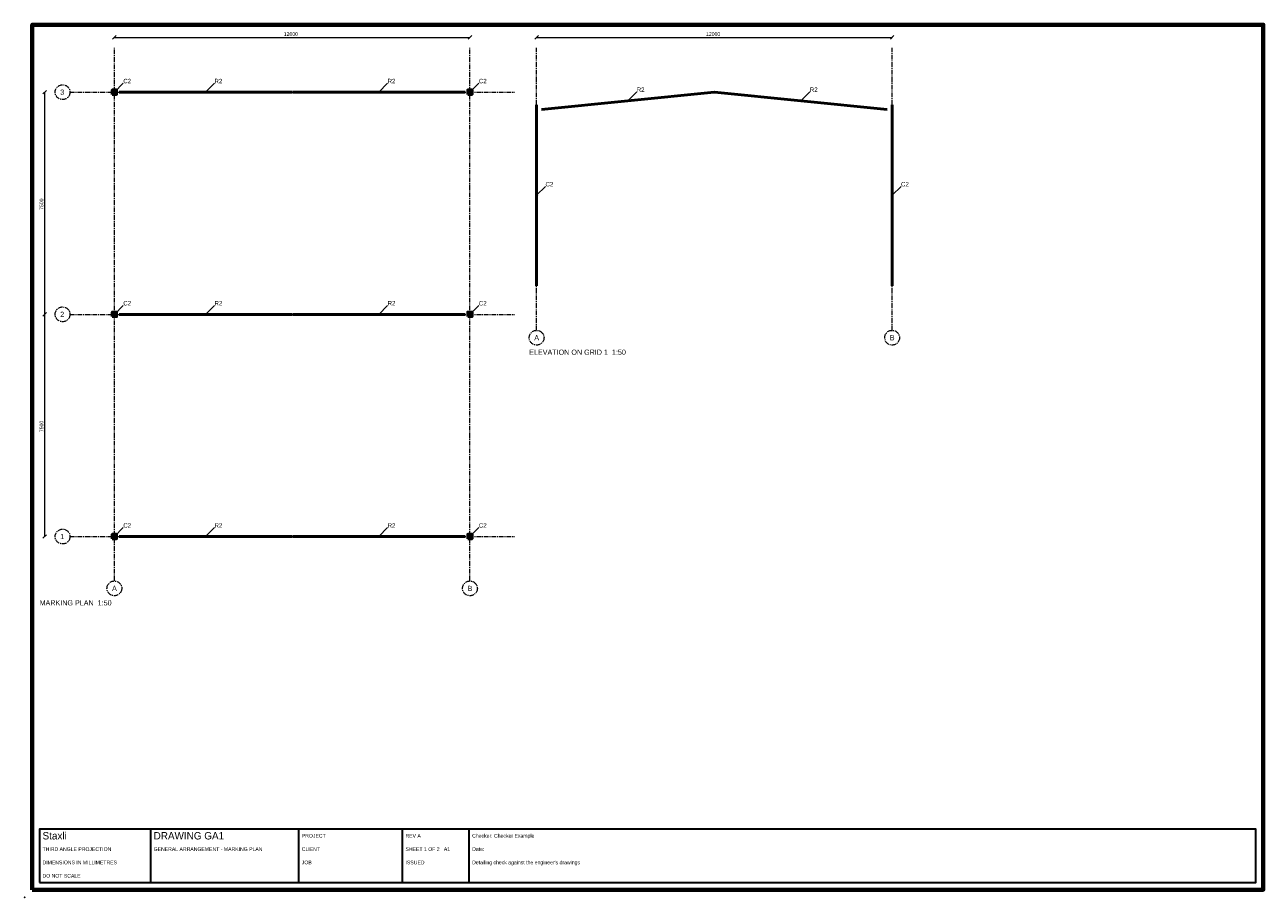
# Model space of a CAD drawing. Header units: millimetres. Extents: x 0 to 1697, y 0 to 589.
# Tile 1 of 2: x 0 to 836, y 0 to 589. Entities that reach past the tile are written whole.
import ezdxf

# ---------------------------------------------------------------- set-up
doc = ezdxf.new("R2010")
doc.units = ezdxf.units.MM
doc.linetypes.add('CENTER', pattern=[5.08, 3.175, -0.635, 0.635, -0.635])
for name, color, linetype, lineweight in [('BORDER', 7, 'Continuous', 70), ('DIMENSION', 4, 'Continuous', 18), ('GRID', 1, 'CENTER', 18), ('LEADER', 4, 'Continuous', 18), ('TEXT', 2, 'Continuous', 25), ('TITLE', 7, 'Continuous', 35), ('VISIBLE', 7, 'Continuous', 50)]:
    doc.layers.add(name, color=color, linetype=linetype, lineweight=lineweight)
doc.layers.add('DIM_NOTES', color=8, linetype='Continuous', plot=False)

msp = doc.modelspace()

# ---------------------------------------------------------------- linework, layer by layer
at = {"layer": 'BORDER'}
msp.add_lwpolyline([(5, 5), (836, 5), (836, 589), (5, 589)], close=True, dxfattribs=at)
at = {"layer": 'DIM_NOTES'}
msp.add_point((0, 0), dxfattribs=at)
msp.add_point((0, 0), dxfattribs=at)
msp.add_point((0, 0), dxfattribs=at)
msp.add_point((0, 0), dxfattribs=at)
at = {"layer": 'DIMENSION'}
for points in [[(59.3, 579.3), (61.7, 581.7)], [(60.5, 580.5), (300.5, 580.5)], [(299.3, 579.3), (301.7, 581.7)], [(344.3, 579.3), (346.7, 581.7)], [(345.5, 580.5), (585.5, 580.5)], [(584.3, 579.3), (586.7, 581.7)], [(12.3, 542.3), (14.7, 544.7)], [(13.5, 243.5), (13.5, 543.5)], [(12.3, 392.3), (14.7, 394.7)], [(12.3, 242.3), (14.7, 244.7)]]:
    msp.add_lwpolyline(points, dxfattribs=at)
at = {"layer": 'GRID'}
for points in [[(60.5, 213.5), (60.5, 573.5)], [(300.5, 213.5), (300.5, 573.5)], [(345.5, 382.715), (345.5, 573.5)], [(585.5, 382.715), (585.5, 573.5)], [(30.5, 543.5), (330.5, 543.5)], [(30.5, 393.5), (330.5, 393.5)], [(30.5, 243.5), (330.5, 243.5)]]:
    msp.add_lwpolyline(points, dxfattribs=at)
for centre in [(25.5, 543.5), (25.5, 393.5), (345.5, 377.715), (585.5, 377.715), (25.5, 243.5), (60.5, 208.5), (300.5, 208.5)]:
    msp.add_circle(centre, 5, dxfattribs=at)
at = {"layer": 'LEADER'}
for points in [[(60.5, 543.5), (66.5, 549.5)], [(122.07, 543.5), (128.07, 549.5)], [(238.93, 543.5), (244.93, 549.5)], [(300.5, 543.5), (306.5, 549.5)], [(407.07, 537.672), (413.07, 543.672)], [(523.93, 537.672), (529.93, 543.672)], [(345.5, 473.856), (351.5, 479.856)], [(585.5, 473.856), (591.5, 479.856)], [(60.5, 393.5), (66.5, 399.5)], [(122.07, 393.5), (128.07, 399.5)], [(238.93, 393.5), (244.93, 399.5)], [(300.5, 393.5), (306.5, 399.5)], [(60.5, 243.5), (66.5, 249.5)], [(122.07, 243.5), (128.07, 249.5)], [(238.93, 243.5), (244.93, 249.5)], [(300.5, 243.5), (306.5, 249.5)]]:
    msp.add_lwpolyline(points, dxfattribs=at)
for centre in [(60.5, 543.5), (122.07, 543.5), (238.93, 543.5), (300.5, 543.5), (407.07, 537.672), (523.93, 537.672), (345.5, 473.856), (585.5, 473.856), (60.5, 393.5), (122.07, 393.5), (238.93, 393.5), (300.5, 393.5), (60.5, 243.5), (122.07, 243.5), (238.93, 243.5), (300.5, 243.5)]:
    msp.add_circle(centre, 0.5, dxfattribs=at)
at = {"layer": 'TITLE'}
msp.add_lwpolyline([(10, 10), (831, 10), (831, 46), (10, 46)], close=True, dxfattribs=at)
for points in [[(85, 10), (85, 46)], [(185, 10), (185, 46)], [(255, 10), (255, 46)], [(300, 10), (300, 46)]]:
    msp.add_lwpolyline(points, dxfattribs=at)
at = {"layer": 'VISIBLE'}
for points in [[(59, 542), (62, 542), (62, 545), (59, 545)], [(299, 542), (302, 542), (302, 545), (299, 545)], [(59, 392), (62, 392), (62, 395), (59, 395)], [(299, 392), (302, 392), (302, 395), (299, 395)], [(59, 242), (62, 242), (62, 245), (59, 245)], [(299, 242), (302, 242), (302, 245), (299, 245)]]:
    msp.add_lwpolyline(points, close=True, dxfattribs=at)
for points in [[(63.79, 543.5), (180.35, 543.5)], [(297.21, 543.5), (180.65, 543.5)], [(348.79, 531.844), (465.35, 543.5)], [(582.21, 531.844), (465.65, 543.5)], [(345.5, 412.715), (345.5, 534.998)], [(585.5, 412.715), (585.5, 534.998)], [(63.79, 393.5), (180.35, 393.5)], [(297.21, 393.5), (180.65, 393.5)], [(63.79, 243.5), (180.35, 243.5)], [(297.21, 243.5), (180.65, 243.5)]]:
    msp.add_lwpolyline(points, dxfattribs=at)

# ---------------------------------------------------------------- texts
at = {"layer": 'GRID'}
for s, p in [('3', (23.925, 541.75)), ('2', (23.925, 391.75)), ('A', (343.925, 375.965)), ('B', (583.925, 375.965)), ('1', (23.925, 241.75)), ('A', (58.925, 206.75)), ('B', (298.925, 206.75))]:
    msp.add_text(s, height=3.5, dxfattribs=at).set_placement(p)
at = {"layer": 'TEXT'}
for s, height, p in [('12000', 2.5, (174.875, 581.5)), ('12000', 2.5, (459.875, 581.5)), ('C2', 3, (66.5, 549.5)), ('R2', 3, (128.07, 549.5)), ('R2', 3, (244.93, 549.5)), ('C2', 3, (306.5, 549.5)), ('R2', 3, (413.07, 543.672)), ('R2', 3, (529.93, 543.672)), ('C2', 3, (351.5, 479.856)), ('C2', 3, (591.5, 479.856)), ('C2', 3, (66.5, 399.5)), ('R2', 3, (128.07, 399.5)), ('R2', 3, (244.93, 399.5)), ('C2', 3, (306.5, 399.5)), ('ELEVATION ON GRID 1  1:50', 3.5, (340.5, 366.215)), ('C2', 3, (66.5, 249.5)), ('R2', 3, (128.07, 249.5)), ('R2', 3, (244.93, 249.5)), ('C2', 3, (306.5, 249.5)), ('MARKING PLAN  1:50', 3.5, (10, 197)), ('Staxli', 5, (12, 39)), ('DRAWING GA1', 5, (87, 39)), ('PROJECT', 2.5, (187, 40.25)), ('REV A', 2.5, (257, 40.25)), ('Checker: Checker Example', 2.5, (302, 40.25)), ('THIRD ANGLE PROJECTION', 2.5, (12, 31.25)), ('GENERAL ARRANGEMENT - MARKING PLAN', 2.5, (87, 31.25)), ('CLIENT', 2.5, (187, 31.25)), ('SHEET 1 OF 2   A1', 2.5, (257, 31.25)), ('Date:', 2.5, (302, 31.25)), ('DIMENSIONS IN MILLIMETRES', 2.5, (12, 22.25)), ('JOB', 2.5, (187, 22.25)), ('ISSUED', 2.5, (257, 22.25)), ("Detailing check against the engineer's drawings", 2.5, (302, 22.25)), ('DO NOT SCALE', 2.5, (12, 13.25))]:
    msp.add_text(s, height=height, dxfattribs=at).set_placement(p)
for p in [(12.5, 464), (12.5, 314)]:
    msp.add_text('7500', height=2.5, rotation=90, dxfattribs=at).set_placement(p)

doc.saveas('drawing.dxf')
